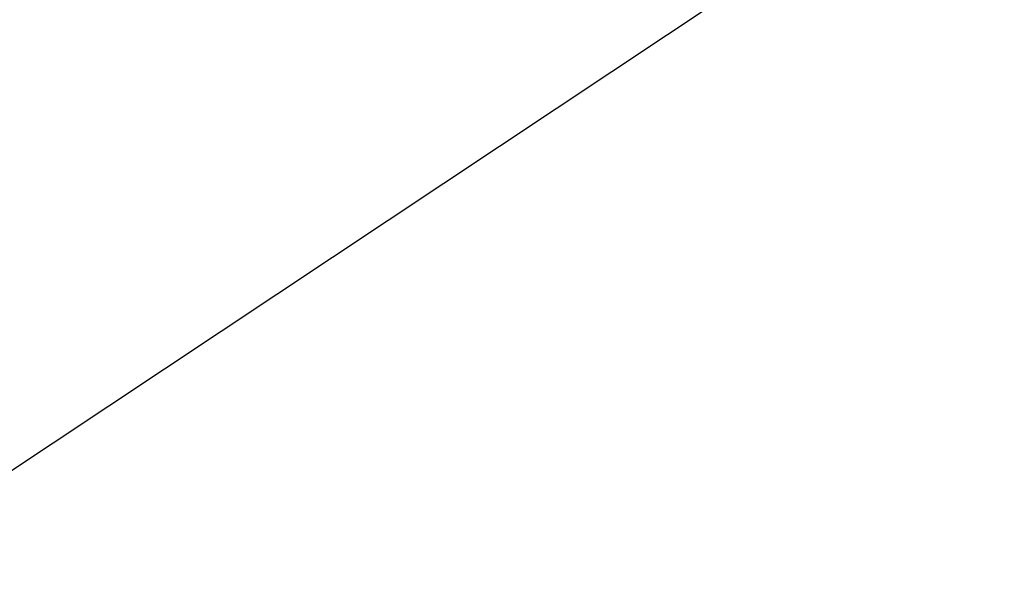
# Model space of a CAD drawing. Extents: x 0 to 363660, y 0 to 4201329.
# Tile 203 of 256: x 360284.2145 to 360284.2712, y 4200428.9079 to 4200428.9403. Entities that reach past the tile are written whole.
import ezdxf

# ---------------------------------------------------------------- set-up
doc = ezdxf.new("R2010")
doc.units = 0
doc.header["$LTSCALE"] = 0.5
doc.header["$MEASUREMENT"] = 0
doc.linetypes.add('CONTI', pattern=[0])
doc.layers.add('GORIZDEFAULT', color=32, linetype='CONTI')

# ---------------------------------------------------------------- blocks, each defined once
blk = doc.blocks.new('gergrgrre')
at = {"layer": 'GORIZDEFAULT', "color": 32}
blk.add_polyline3d([(360284.109657, 4200428.844973, 539.5), (360284.96, 4200429.410004, 539.5), (360286.53, 4200430.489998, 539.5), (360288.12, 4200431.610001, 539.5), (360289.68, 4200432.75, 539.5), (360291.18, 4200433.910004, 539.5), (360292.62, 4200435.07, 539.5), (360293.99, 4200436.220001, 539.5), (360295.26, 4200437.349998, 539.5), (360296.45, 4200438.449997, 539.5), (360297.53, 4200439.5, 539.5), (360298.5, 4200440.5, 539.5), (360299.35, 4200441.43, 539.5), (360300.12, 4200442.330002, 539.5), (360300.83, 4200443.220001, 539.5), (360301.51, 4200444.139999, 539.5), (360302.2, 4200445.099998, 539.5), (360302.94, 4200446.160004, 539.5), (360303.74, 4200447.32, 539.5), (360304.64, 4200448.610001, 539.5), (360305.61, 4200450, 539.5), (360306.63, 4200451.440002, 539.5), (360307.67, 4200452.879997, 539.5)], dxfattribs=at)
blk.add_polyline3d([(360284.109657, 4200428.844973, 539.5), (360284.96, 4200429.410004, 539.5), (360286.53, 4200430.489998, 539.5), (360288.12, 4200431.610001, 539.5), (360289.68, 4200432.75, 539.5), (360291.18, 4200433.910004, 539.5), (360292.62, 4200435.07, 539.5), (360293.99, 4200436.220001, 539.5), (360295.26, 4200437.349998, 539.5), (360296.45, 4200438.449997, 539.5), (360297.53, 4200439.5, 539.5), (360298.5, 4200440.5, 539.5), (360299.35, 4200441.43, 539.5), (360300.12, 4200442.330002, 539.5), (360300.83, 4200443.220001, 539.5), (360301.51, 4200444.139999, 539.5), (360302.2, 4200445.099998, 539.5), (360302.94, 4200446.160004, 539.5), (360303.74, 4200447.32, 539.5), (360304.64, 4200448.610001, 539.5), (360305.61, 4200450, 539.5), (360306.63, 4200451.440002, 539.5), (360307.67, 4200452.879997, 539.5)], dxfattribs=at)
blk.add_polyline3d([(360284.109657, 4200428.844973, 539.5), (360284.96, 4200429.410004, 539.5), (360286.53, 4200430.489998, 539.5), (360288.12, 4200431.610001, 539.5), (360289.68, 4200432.75, 539.5), (360291.18, 4200433.910004, 539.5), (360292.62, 4200435.07, 539.5), (360293.99, 4200436.220001, 539.5), (360295.26, 4200437.349998, 539.5), (360296.45, 4200438.449997, 539.5), (360297.53, 4200439.5, 539.5), (360298.5, 4200440.5, 539.5), (360299.35, 4200441.43, 539.5), (360300.12, 4200442.330002, 539.5), (360300.83, 4200443.220001, 539.5), (360301.51, 4200444.139999, 539.5), (360302.2, 4200445.099998, 539.5), (360302.94, 4200446.160004, 539.5), (360303.74, 4200447.32, 539.5), (360304.64, 4200448.610001, 539.5), (360305.61, 4200450, 539.5), (360306.63, 4200451.440002, 539.5), (360307.67, 4200452.879997, 539.5)], dxfattribs=at)
blk.add_polyline3d([(360284.109657, 4200428.844973, 539.5), (360284.96, 4200429.410004, 539.5), (360286.53, 4200430.489998, 539.5), (360288.12, 4200431.610001, 539.5), (360289.68, 4200432.75, 539.5), (360291.18, 4200433.910004, 539.5), (360292.62, 4200435.07, 539.5), (360293.99, 4200436.220001, 539.5), (360295.26, 4200437.349998, 539.5), (360296.45, 4200438.449997, 539.5), (360297.53, 4200439.5, 539.5), (360298.5, 4200440.5, 539.5), (360299.35, 4200441.43, 539.5), (360300.12, 4200442.330002, 539.5), (360300.83, 4200443.220001, 539.5), (360301.51, 4200444.139999, 539.5), (360302.2, 4200445.099998, 539.5), (360302.94, 4200446.160004, 539.5), (360303.74, 4200447.32, 539.5), (360304.64, 4200448.610001, 539.5), (360305.61, 4200450, 539.5), (360306.63, 4200451.440002, 539.5), (360307.67, 4200452.879997, 539.5)], dxfattribs=at)
blk.add_polyline3d([(360284.109657, 4200428.844973, 539.5), (360284.96, 4200429.410004, 539.5), (360286.53, 4200430.489998, 539.5), (360288.12, 4200431.610001, 539.5), (360289.68, 4200432.75, 539.5), (360291.18, 4200433.910004, 539.5), (360292.62, 4200435.07, 539.5), (360293.99, 4200436.220001, 539.5), (360295.26, 4200437.349998, 539.5), (360296.45, 4200438.449997, 539.5), (360297.53, 4200439.5, 539.5), (360298.5, 4200440.5, 539.5), (360299.35, 4200441.43, 539.5), (360300.12, 4200442.330002, 539.5), (360300.83, 4200443.220001, 539.5), (360301.51, 4200444.139999, 539.5), (360302.2, 4200445.099998, 539.5), (360302.94, 4200446.160004, 539.5), (360303.74, 4200447.32, 539.5), (360304.64, 4200448.610001, 539.5), (360305.61, 4200450, 539.5), (360306.63, 4200451.440002, 539.5), (360307.67, 4200452.879997, 539.5)], dxfattribs=at)
blk.add_polyline3d([(360284.109657, 4200428.844973, 539.5), (360284.96, 4200429.410004, 539.5), (360286.53, 4200430.489998, 539.5), (360288.12, 4200431.610001, 539.5), (360289.68, 4200432.75, 539.5), (360291.18, 4200433.910004, 539.5), (360292.62, 4200435.07, 539.5), (360293.99, 4200436.220001, 539.5), (360295.26, 4200437.349998, 539.5), (360296.45, 4200438.449997, 539.5), (360297.53, 4200439.5, 539.5), (360298.5, 4200440.5, 539.5), (360299.35, 4200441.43, 539.5), (360300.12, 4200442.330002, 539.5), (360300.83, 4200443.220001, 539.5), (360301.51, 4200444.139999, 539.5), (360302.2, 4200445.099998, 539.5), (360302.94, 4200446.160004, 539.5), (360303.74, 4200447.32, 539.5), (360304.64, 4200448.610001, 539.5), (360305.61, 4200450, 539.5), (360306.63, 4200451.440002, 539.5), (360307.67, 4200452.879997, 539.5)], dxfattribs=at)
blk.add_polyline3d([(360284.109657, 4200428.844973, 539.5), (360284.96, 4200429.410004, 539.5), (360286.53, 4200430.489998, 539.5), (360288.12, 4200431.610001, 539.5), (360289.68, 4200432.75, 539.5), (360291.18, 4200433.910004, 539.5), (360292.62, 4200435.07, 539.5), (360293.99, 4200436.220001, 539.5), (360295.26, 4200437.349998, 539.5), (360296.45, 4200438.449997, 539.5), (360297.53, 4200439.5, 539.5), (360298.5, 4200440.5, 539.5), (360299.35, 4200441.43, 539.5), (360300.12, 4200442.330002, 539.5), (360300.83, 4200443.220001, 539.5), (360301.51, 4200444.139999, 539.5), (360302.2, 4200445.099998, 539.5), (360302.94, 4200446.160004, 539.5), (360303.74, 4200447.32, 539.5), (360304.64, 4200448.610001, 539.5), (360305.61, 4200450, 539.5), (360306.63, 4200451.440002, 539.5), (360307.67, 4200452.879997, 539.5)], dxfattribs=at)
blk.add_polyline3d([(360284.109657, 4200428.844973, 539.5), (360284.96, 4200429.410004, 539.5), (360286.53, 4200430.489998, 539.5), (360288.12, 4200431.610001, 539.5), (360289.68, 4200432.75, 539.5), (360291.18, 4200433.910004, 539.5), (360292.62, 4200435.07, 539.5), (360293.99, 4200436.220001, 539.5), (360295.26, 4200437.349998, 539.5), (360296.45, 4200438.449997, 539.5), (360297.53, 4200439.5, 539.5), (360298.5, 4200440.5, 539.5), (360299.35, 4200441.43, 539.5), (360300.12, 4200442.330002, 539.5), (360300.83, 4200443.220001, 539.5), (360301.51, 4200444.139999, 539.5), (360302.2, 4200445.099998, 539.5), (360302.94, 4200446.160004, 539.5), (360303.74, 4200447.32, 539.5), (360304.64, 4200448.610001, 539.5), (360305.61, 4200450, 539.5), (360306.63, 4200451.440002, 539.5), (360307.67, 4200452.879997, 539.5)], dxfattribs=at)
blk.add_polyline3d([(360284.109657, 4200428.844973, 539.5), (360284.96, 4200429.410004, 539.5), (360286.53, 4200430.489998, 539.5), (360288.12, 4200431.610001, 539.5), (360289.68, 4200432.75, 539.5), (360291.18, 4200433.910004, 539.5), (360292.62, 4200435.07, 539.5), (360293.99, 4200436.220001, 539.5), (360295.26, 4200437.349998, 539.5), (360296.45, 4200438.449997, 539.5), (360297.53, 4200439.5, 539.5), (360298.5, 4200440.5, 539.5), (360299.35, 4200441.43, 539.5), (360300.12, 4200442.330002, 539.5), (360300.83, 4200443.220001, 539.5), (360301.51, 4200444.139999, 539.5), (360302.2, 4200445.099998, 539.5), (360302.94, 4200446.160004, 539.5), (360303.74, 4200447.32, 539.5), (360304.64, 4200448.610001, 539.5), (360305.61, 4200450, 539.5), (360306.63, 4200451.440002, 539.5), (360307.67, 4200452.879997, 539.5)], dxfattribs=at)
blk.add_polyline3d([(360284.109657, 4200428.844973, 539.5), (360284.96, 4200429.410004, 539.5), (360286.53, 4200430.489998, 539.5), (360288.12, 4200431.610001, 539.5), (360289.68, 4200432.75, 539.5), (360291.18, 4200433.910004, 539.5), (360292.62, 4200435.07, 539.5), (360293.99, 4200436.220001, 539.5), (360295.26, 4200437.349998, 539.5), (360296.45, 4200438.449997, 539.5), (360297.53, 4200439.5, 539.5), (360298.5, 4200440.5, 539.5), (360299.35, 4200441.43, 539.5), (360300.12, 4200442.330002, 539.5), (360300.83, 4200443.220001, 539.5), (360301.51, 4200444.139999, 539.5), (360302.2, 4200445.099998, 539.5), (360302.94, 4200446.160004, 539.5), (360303.74, 4200447.32, 539.5), (360304.64, 4200448.610001, 539.5), (360305.61, 4200450, 539.5), (360306.63, 4200451.440002, 539.5), (360307.67, 4200452.879997, 539.5)], dxfattribs=at)
blk.add_polyline3d([(360284.109657, 4200428.844973, 539.5), (360284.96, 4200429.410004, 539.5), (360286.53, 4200430.489998, 539.5), (360288.12, 4200431.610001, 539.5), (360289.68, 4200432.75, 539.5), (360291.18, 4200433.910004, 539.5), (360292.62, 4200435.07, 539.5), (360293.99, 4200436.220001, 539.5), (360295.26, 4200437.349998, 539.5), (360296.45, 4200438.449997, 539.5), (360297.53, 4200439.5, 539.5), (360298.5, 4200440.5, 539.5), (360299.35, 4200441.43, 539.5), (360300.12, 4200442.330002, 539.5), (360300.83, 4200443.220001, 539.5), (360301.51, 4200444.139999, 539.5), (360302.2, 4200445.099998, 539.5), (360302.94, 4200446.160004, 539.5), (360303.74, 4200447.32, 539.5), (360304.64, 4200448.610001, 539.5), (360305.61, 4200450, 539.5), (360306.63, 4200451.440002, 539.5), (360307.67, 4200452.879997, 539.5)], dxfattribs=at)
blk.add_polyline3d([(360284.109657, 4200428.844973, 539.5), (360284.96, 4200429.410004, 539.5), (360286.53, 4200430.489998, 539.5), (360288.12, 4200431.610001, 539.5), (360289.68, 4200432.75, 539.5), (360291.18, 4200433.910004, 539.5), (360292.62, 4200435.07, 539.5), (360293.99, 4200436.220001, 539.5), (360295.26, 4200437.349998, 539.5), (360296.45, 4200438.449997, 539.5), (360297.53, 4200439.5, 539.5), (360298.5, 4200440.5, 539.5), (360299.35, 4200441.43, 539.5), (360300.12, 4200442.330002, 539.5), (360300.83, 4200443.220001, 539.5), (360301.51, 4200444.139999, 539.5), (360302.2, 4200445.099998, 539.5), (360302.94, 4200446.160004, 539.5), (360303.74, 4200447.32, 539.5), (360304.64, 4200448.610001, 539.5), (360305.61, 4200450, 539.5), (360306.63, 4200451.440002, 539.5), (360307.67, 4200452.879997, 539.5)], dxfattribs=at)
blk.add_polyline3d([(360284.109657, 4200428.844973, 539.5), (360284.96, 4200429.410004, 539.5), (360286.53, 4200430.489998, 539.5), (360288.12, 4200431.610001, 539.5), (360289.68, 4200432.75, 539.5), (360291.18, 4200433.910004, 539.5), (360292.62, 4200435.07, 539.5), (360293.99, 4200436.220001, 539.5), (360295.26, 4200437.349998, 539.5), (360296.45, 4200438.449997, 539.5), (360297.53, 4200439.5, 539.5), (360298.5, 4200440.5, 539.5), (360299.35, 4200441.43, 539.5), (360300.12, 4200442.330002, 539.5), (360300.83, 4200443.220001, 539.5), (360301.51, 4200444.139999, 539.5), (360302.2, 4200445.099998, 539.5), (360302.94, 4200446.160004, 539.5), (360303.74, 4200447.32, 539.5), (360304.64, 4200448.610001, 539.5), (360305.61, 4200450, 539.5), (360306.63, 4200451.440002, 539.5), (360307.67, 4200452.879997, 539.5)], dxfattribs=at)
blk.add_polyline3d([(360284.109657, 4200428.844973, 539.5), (360284.96, 4200429.410004, 539.5), (360286.53, 4200430.489998, 539.5), (360288.12, 4200431.610001, 539.5), (360289.68, 4200432.75, 539.5), (360291.18, 4200433.910004, 539.5), (360292.62, 4200435.07, 539.5), (360293.99, 4200436.220001, 539.5), (360295.26, 4200437.349998, 539.5), (360296.45, 4200438.449997, 539.5), (360297.53, 4200439.5, 539.5), (360298.5, 4200440.5, 539.5), (360299.35, 4200441.43, 539.5), (360300.12, 4200442.330002, 539.5), (360300.83, 4200443.220001, 539.5), (360301.51, 4200444.139999, 539.5), (360302.2, 4200445.099998, 539.5), (360302.94, 4200446.160004, 539.5), (360303.74, 4200447.32, 539.5), (360304.64, 4200448.610001, 539.5), (360305.61, 4200450, 539.5), (360306.63, 4200451.440002, 539.5), (360307.67, 4200452.879997, 539.5)], dxfattribs=at)
blk.add_polyline3d([(360284.109657, 4200428.844973, 539.5), (360284.96, 4200429.410004, 539.5), (360286.53, 4200430.489998, 539.5), (360288.12, 4200431.610001, 539.5), (360289.68, 4200432.75, 539.5), (360291.18, 4200433.910004, 539.5), (360292.62, 4200435.07, 539.5), (360293.99, 4200436.220001, 539.5), (360295.26, 4200437.349998, 539.5), (360296.45, 4200438.449997, 539.5), (360297.53, 4200439.5, 539.5), (360298.5, 4200440.5, 539.5), (360299.35, 4200441.43, 539.5), (360300.12, 4200442.330002, 539.5), (360300.83, 4200443.220001, 539.5), (360301.51, 4200444.139999, 539.5), (360302.2, 4200445.099998, 539.5), (360302.94, 4200446.160004, 539.5), (360303.74, 4200447.32, 539.5), (360304.64, 4200448.610001, 539.5), (360305.61, 4200450, 539.5), (360306.63, 4200451.440002, 539.5), (360307.67, 4200452.879997, 539.5)], dxfattribs=at)
blk.add_polyline3d([(360284.109657, 4200428.844973, 539.5), (360284.96, 4200429.410004, 539.5), (360286.53, 4200430.489998, 539.5), (360288.12, 4200431.610001, 539.5), (360289.68, 4200432.75, 539.5), (360291.18, 4200433.910004, 539.5), (360292.62, 4200435.07, 539.5), (360293.99, 4200436.220001, 539.5), (360295.26, 4200437.349998, 539.5), (360296.45, 4200438.449997, 539.5), (360297.53, 4200439.5, 539.5), (360298.5, 4200440.5, 539.5), (360299.35, 4200441.43, 539.5), (360300.12, 4200442.330002, 539.5), (360300.83, 4200443.220001, 539.5), (360301.51, 4200444.139999, 539.5), (360302.2, 4200445.099998, 539.5), (360302.94, 4200446.160004, 539.5), (360303.74, 4200447.32, 539.5), (360304.64, 4200448.610001, 539.5), (360305.61, 4200450, 539.5), (360306.63, 4200451.440002, 539.5), (360307.67, 4200452.879997, 539.5)], dxfattribs=at)
blk.add_polyline3d([(360284.109657, 4200428.844973, 539.5), (360284.96, 4200429.410004, 539.5), (360286.53, 4200430.489998, 539.5), (360288.12, 4200431.610001, 539.5), (360289.68, 4200432.75, 539.5), (360291.18, 4200433.910004, 539.5), (360292.62, 4200435.07, 539.5), (360293.99, 4200436.220001, 539.5), (360295.26, 4200437.349998, 539.5), (360296.45, 4200438.449997, 539.5), (360297.53, 4200439.5, 539.5), (360298.5, 4200440.5, 539.5), (360299.35, 4200441.43, 539.5), (360300.12, 4200442.330002, 539.5), (360300.83, 4200443.220001, 539.5), (360301.51, 4200444.139999, 539.5), (360302.2, 4200445.099998, 539.5), (360302.94, 4200446.160004, 539.5), (360303.74, 4200447.32, 539.5), (360304.64, 4200448.610001, 539.5), (360305.61, 4200450, 539.5), (360306.63, 4200451.440002, 539.5), (360307.67, 4200452.879997, 539.5)], dxfattribs=at)
blk.add_polyline3d([(360284.109657, 4200428.844973, 539.5), (360284.96, 4200429.410004, 539.5), (360286.53, 4200430.489998, 539.5), (360288.12, 4200431.610001, 539.5), (360289.68, 4200432.75, 539.5), (360291.18, 4200433.910004, 539.5), (360292.62, 4200435.07, 539.5), (360293.99, 4200436.220001, 539.5), (360295.26, 4200437.349998, 539.5), (360296.45, 4200438.449997, 539.5), (360297.53, 4200439.5, 539.5), (360298.5, 4200440.5, 539.5), (360299.35, 4200441.43, 539.5), (360300.12, 4200442.330002, 539.5), (360300.83, 4200443.220001, 539.5), (360301.51, 4200444.139999, 539.5), (360302.2, 4200445.099998, 539.5), (360302.94, 4200446.160004, 539.5), (360303.74, 4200447.32, 539.5), (360304.64, 4200448.610001, 539.5), (360305.61, 4200450, 539.5), (360306.63, 4200451.440002, 539.5), (360307.67, 4200452.879997, 539.5)], dxfattribs=at)
blk.add_polyline3d([(360284.109657, 4200428.844973, 539.5), (360284.96, 4200429.410004, 539.5), (360286.53, 4200430.489998, 539.5), (360288.12, 4200431.610001, 539.5), (360289.68, 4200432.75, 539.5), (360291.18, 4200433.910004, 539.5), (360292.62, 4200435.07, 539.5), (360293.99, 4200436.220001, 539.5), (360295.26, 4200437.349998, 539.5), (360296.45, 4200438.449997, 539.5), (360297.53, 4200439.5, 539.5), (360298.5, 4200440.5, 539.5), (360299.35, 4200441.43, 539.5), (360300.12, 4200442.330002, 539.5), (360300.83, 4200443.220001, 539.5), (360301.51, 4200444.139999, 539.5), (360302.2, 4200445.099998, 539.5), (360302.94, 4200446.160004, 539.5), (360303.74, 4200447.32, 539.5), (360304.64, 4200448.610001, 539.5), (360305.61, 4200450, 539.5), (360306.63, 4200451.440002, 539.5), (360307.67, 4200452.879997, 539.5)], dxfattribs=at)
blk.add_polyline3d([(360284.109657, 4200428.844973, 539.5), (360284.96, 4200429.410004, 539.5), (360286.53, 4200430.489998, 539.5), (360288.12, 4200431.610001, 539.5), (360289.68, 4200432.75, 539.5), (360291.18, 4200433.910004, 539.5), (360292.62, 4200435.07, 539.5), (360293.99, 4200436.220001, 539.5), (360295.26, 4200437.349998, 539.5), (360296.45, 4200438.449997, 539.5), (360297.53, 4200439.5, 539.5), (360298.5, 4200440.5, 539.5), (360299.35, 4200441.43, 539.5), (360300.12, 4200442.330002, 539.5), (360300.83, 4200443.220001, 539.5), (360301.51, 4200444.139999, 539.5), (360302.2, 4200445.099998, 539.5), (360302.94, 4200446.160004, 539.5), (360303.74, 4200447.32, 539.5), (360304.64, 4200448.610001, 539.5), (360305.61, 4200450, 539.5), (360306.63, 4200451.440002, 539.5), (360307.67, 4200452.879997, 539.5)], dxfattribs=at)
blk.add_polyline3d([(360284.109657, 4200428.844973, 539.5), (360284.96, 4200429.410004, 539.5), (360286.53, 4200430.489998, 539.5), (360288.12, 4200431.610001, 539.5), (360289.68, 4200432.75, 539.5), (360291.18, 4200433.910004, 539.5), (360292.62, 4200435.07, 539.5), (360293.99, 4200436.220001, 539.5), (360295.26, 4200437.349998, 539.5), (360296.45, 4200438.449997, 539.5), (360297.53, 4200439.5, 539.5), (360298.5, 4200440.5, 539.5), (360299.35, 4200441.43, 539.5), (360300.12, 4200442.330002, 539.5), (360300.83, 4200443.220001, 539.5), (360301.51, 4200444.139999, 539.5), (360302.2, 4200445.099998, 539.5), (360302.94, 4200446.160004, 539.5), (360303.74, 4200447.32, 539.5), (360304.64, 4200448.610001, 539.5), (360305.61, 4200450, 539.5), (360306.63, 4200451.440002, 539.5), (360307.67, 4200452.879997, 539.5)], dxfattribs=at)
blk.add_polyline3d([(360284.109657, 4200428.844973, 539.5), (360284.96, 4200429.410004, 539.5), (360286.53, 4200430.489998, 539.5), (360288.12, 4200431.610001, 539.5), (360289.68, 4200432.75, 539.5), (360291.18, 4200433.910004, 539.5), (360292.62, 4200435.07, 539.5), (360293.99, 4200436.220001, 539.5), (360295.26, 4200437.349998, 539.5), (360296.45, 4200438.449997, 539.5), (360297.53, 4200439.5, 539.5), (360298.5, 4200440.5, 539.5), (360299.35, 4200441.43, 539.5), (360300.12, 4200442.330002, 539.5), (360300.83, 4200443.220001, 539.5), (360301.51, 4200444.139999, 539.5), (360302.2, 4200445.099998, 539.5), (360302.94, 4200446.160004, 539.5), (360303.74, 4200447.32, 539.5), (360304.64, 4200448.610001, 539.5), (360305.61, 4200450, 539.5), (360306.63, 4200451.440002, 539.5), (360307.67, 4200452.879997, 539.5)], dxfattribs=at)
blk.add_polyline3d([(360284.109657, 4200428.844973, 539.5), (360284.96, 4200429.410004, 539.5), (360286.53, 4200430.489998, 539.5), (360288.12, 4200431.610001, 539.5), (360289.68, 4200432.75, 539.5), (360291.18, 4200433.910004, 539.5), (360292.62, 4200435.07, 539.5), (360293.99, 4200436.220001, 539.5), (360295.26, 4200437.349998, 539.5), (360296.45, 4200438.449997, 539.5), (360297.53, 4200439.5, 539.5), (360298.5, 4200440.5, 539.5), (360299.35, 4200441.43, 539.5), (360300.12, 4200442.330002, 539.5), (360300.83, 4200443.220001, 539.5), (360301.51, 4200444.139999, 539.5), (360302.2, 4200445.099998, 539.5), (360302.94, 4200446.160004, 539.5), (360303.74, 4200447.32, 539.5), (360304.64, 4200448.610001, 539.5), (360305.61, 4200450, 539.5), (360306.63, 4200451.440002, 539.5), (360307.67, 4200452.879997, 539.5)], dxfattribs=at)
blk.add_polyline3d([(360284.109657, 4200428.844973, 539.5), (360284.96, 4200429.410004, 539.5), (360286.53, 4200430.489998, 539.5), (360288.12, 4200431.610001, 539.5), (360289.68, 4200432.75, 539.5), (360291.18, 4200433.910004, 539.5), (360292.62, 4200435.07, 539.5), (360293.99, 4200436.220001, 539.5), (360295.26, 4200437.349998, 539.5), (360296.45, 4200438.449997, 539.5), (360297.53, 4200439.5, 539.5), (360298.5, 4200440.5, 539.5), (360299.35, 4200441.43, 539.5), (360300.12, 4200442.330002, 539.5), (360300.83, 4200443.220001, 539.5), (360301.51, 4200444.139999, 539.5), (360302.2, 4200445.099998, 539.5), (360302.94, 4200446.160004, 539.5), (360303.74, 4200447.32, 539.5), (360304.64, 4200448.610001, 539.5), (360305.61, 4200450, 539.5), (360306.63, 4200451.440002, 539.5), (360307.67, 4200452.879997, 539.5)], dxfattribs=at)
blk.add_polyline3d([(360284.109657, 4200428.844973, 539.5), (360284.96, 4200429.410004, 539.5), (360286.53, 4200430.489998, 539.5), (360288.12, 4200431.610001, 539.5), (360289.68, 4200432.75, 539.5), (360291.18, 4200433.910004, 539.5), (360292.62, 4200435.07, 539.5), (360293.99, 4200436.220001, 539.5), (360295.26, 4200437.349998, 539.5), (360296.45, 4200438.449997, 539.5), (360297.53, 4200439.5, 539.5), (360298.5, 4200440.5, 539.5), (360299.35, 4200441.43, 539.5), (360300.12, 4200442.330002, 539.5), (360300.83, 4200443.220001, 539.5), (360301.51, 4200444.139999, 539.5), (360302.2, 4200445.099998, 539.5), (360302.94, 4200446.160004, 539.5), (360303.74, 4200447.32, 539.5), (360304.64, 4200448.610001, 539.5), (360305.61, 4200450, 539.5), (360306.63, 4200451.440002, 539.5), (360307.67, 4200452.879997, 539.5)], dxfattribs=at)
blk.add_polyline3d([(360284.109657, 4200428.844973, 539.5), (360284.96, 4200429.410004, 539.5), (360286.53, 4200430.489998, 539.5), (360288.12, 4200431.610001, 539.5), (360289.68, 4200432.75, 539.5), (360291.18, 4200433.910004, 539.5), (360292.62, 4200435.07, 539.5), (360293.99, 4200436.220001, 539.5), (360295.26, 4200437.349998, 539.5), (360296.45, 4200438.449997, 539.5), (360297.53, 4200439.5, 539.5), (360298.5, 4200440.5, 539.5), (360299.35, 4200441.43, 539.5), (360300.12, 4200442.330002, 539.5), (360300.83, 4200443.220001, 539.5), (360301.51, 4200444.139999, 539.5), (360302.2, 4200445.099998, 539.5), (360302.94, 4200446.160004, 539.5), (360303.74, 4200447.32, 539.5), (360304.64, 4200448.610001, 539.5), (360305.61, 4200450, 539.5), (360306.63, 4200451.440002, 539.5), (360307.67, 4200452.879997, 539.5)], dxfattribs=at)
blk.add_polyline3d([(360284.109657, 4200428.844973, 539.5), (360284.96, 4200429.410004, 539.5), (360286.53, 4200430.489998, 539.5), (360288.12, 4200431.610001, 539.5), (360289.68, 4200432.75, 539.5), (360291.18, 4200433.910004, 539.5), (360292.62, 4200435.07, 539.5), (360293.99, 4200436.220001, 539.5), (360295.26, 4200437.349998, 539.5), (360296.45, 4200438.449997, 539.5), (360297.53, 4200439.5, 539.5), (360298.5, 4200440.5, 539.5), (360299.35, 4200441.43, 539.5), (360300.12, 4200442.330002, 539.5), (360300.83, 4200443.220001, 539.5), (360301.51, 4200444.139999, 539.5), (360302.2, 4200445.099998, 539.5), (360302.94, 4200446.160004, 539.5), (360303.74, 4200447.32, 539.5), (360304.64, 4200448.610001, 539.5), (360305.61, 4200450, 539.5), (360306.63, 4200451.440002, 539.5), (360307.67, 4200452.879997, 539.5)], dxfattribs=at)
blk.add_polyline3d([(360284.109657, 4200428.844973, 539.5), (360284.96, 4200429.410004, 539.5), (360286.53, 4200430.489998, 539.5), (360288.12, 4200431.610001, 539.5), (360289.68, 4200432.75, 539.5), (360291.18, 4200433.910004, 539.5), (360292.62, 4200435.07, 539.5), (360293.99, 4200436.220001, 539.5), (360295.26, 4200437.349998, 539.5), (360296.45, 4200438.449997, 539.5), (360297.53, 4200439.5, 539.5), (360298.5, 4200440.5, 539.5), (360299.35, 4200441.43, 539.5), (360300.12, 4200442.330002, 539.5), (360300.83, 4200443.220001, 539.5), (360301.51, 4200444.139999, 539.5), (360302.2, 4200445.099998, 539.5), (360302.94, 4200446.160004, 539.5), (360303.74, 4200447.32, 539.5), (360304.64, 4200448.610001, 539.5), (360305.61, 4200450, 539.5), (360306.63, 4200451.440002, 539.5), (360307.67, 4200452.879997, 539.5)], dxfattribs=at)
blk.add_polyline3d([(360284.109657, 4200428.844973, 539.5), (360284.96, 4200429.410004, 539.5), (360286.53, 4200430.489998, 539.5), (360288.12, 4200431.610001, 539.5), (360289.68, 4200432.75, 539.5), (360291.18, 4200433.910004, 539.5), (360292.62, 4200435.07, 539.5), (360293.99, 4200436.220001, 539.5), (360295.26, 4200437.349998, 539.5), (360296.45, 4200438.449997, 539.5), (360297.53, 4200439.5, 539.5), (360298.5, 4200440.5, 539.5), (360299.35, 4200441.43, 539.5), (360300.12, 4200442.330002, 539.5), (360300.83, 4200443.220001, 539.5), (360301.51, 4200444.139999, 539.5), (360302.2, 4200445.099998, 539.5), (360302.94, 4200446.160004, 539.5), (360303.74, 4200447.32, 539.5), (360304.64, 4200448.610001, 539.5), (360305.61, 4200450, 539.5), (360306.63, 4200451.440002, 539.5), (360307.67, 4200452.879997, 539.5)], dxfattribs=at)
blk.add_polyline3d([(360284.109657, 4200428.844973, 539.5), (360284.96, 4200429.410004, 539.5), (360286.53, 4200430.489998, 539.5), (360288.12, 4200431.610001, 539.5), (360289.68, 4200432.75, 539.5), (360291.18, 4200433.910004, 539.5), (360292.62, 4200435.07, 539.5), (360293.99, 4200436.220001, 539.5), (360295.26, 4200437.349998, 539.5), (360296.45, 4200438.449997, 539.5), (360297.53, 4200439.5, 539.5), (360298.5, 4200440.5, 539.5), (360299.35, 4200441.43, 539.5), (360300.12, 4200442.330002, 539.5), (360300.83, 4200443.220001, 539.5), (360301.51, 4200444.139999, 539.5), (360302.2, 4200445.099998, 539.5), (360302.94, 4200446.160004, 539.5), (360303.74, 4200447.32, 539.5), (360304.64, 4200448.610001, 539.5), (360305.61, 4200450, 539.5), (360306.63, 4200451.440002, 539.5), (360307.67, 4200452.879997, 539.5)], dxfattribs=at)
blk.add_polyline3d([(360284.109657, 4200428.844973, 539.5), (360284.96, 4200429.410004, 539.5), (360286.53, 4200430.489998, 539.5), (360288.12, 4200431.610001, 539.5), (360289.68, 4200432.75, 539.5), (360291.18, 4200433.910004, 539.5), (360292.62, 4200435.07, 539.5), (360293.99, 4200436.220001, 539.5), (360295.26, 4200437.349998, 539.5), (360296.45, 4200438.449997, 539.5), (360297.53, 4200439.5, 539.5), (360298.5, 4200440.5, 539.5), (360299.35, 4200441.43, 539.5), (360300.12, 4200442.330002, 539.5), (360300.83, 4200443.220001, 539.5), (360301.51, 4200444.139999, 539.5), (360302.2, 4200445.099998, 539.5), (360302.94, 4200446.160004, 539.5), (360303.74, 4200447.32, 539.5), (360304.64, 4200448.610001, 539.5), (360305.61, 4200450, 539.5), (360306.63, 4200451.440002, 539.5), (360307.67, 4200452.879997, 539.5)], dxfattribs=at)
blk.add_polyline3d([(360284.109657, 4200428.844973, 539.5), (360284.96, 4200429.410004, 539.5), (360286.53, 4200430.489998, 539.5), (360288.12, 4200431.610001, 539.5), (360289.68, 4200432.75, 539.5), (360291.18, 4200433.910004, 539.5), (360292.62, 4200435.07, 539.5), (360293.99, 4200436.220001, 539.5), (360295.26, 4200437.349998, 539.5), (360296.45, 4200438.449997, 539.5), (360297.53, 4200439.5, 539.5), (360298.5, 4200440.5, 539.5), (360299.35, 4200441.43, 539.5), (360300.12, 4200442.330002, 539.5), (360300.83, 4200443.220001, 539.5), (360301.51, 4200444.139999, 539.5), (360302.2, 4200445.099998, 539.5), (360302.94, 4200446.160004, 539.5), (360303.74, 4200447.32, 539.5), (360304.64, 4200448.610001, 539.5), (360305.61, 4200450, 539.5), (360306.63, 4200451.440002, 539.5), (360307.67, 4200452.879997, 539.5)], dxfattribs=at)
blk.add_polyline3d([(360284.109657, 4200428.844973, 539.5), (360284.96, 4200429.410004, 539.5), (360286.53, 4200430.489998, 539.5), (360288.12, 4200431.610001, 539.5), (360289.68, 4200432.75, 539.5), (360291.18, 4200433.910004, 539.5), (360292.62, 4200435.07, 539.5), (360293.99, 4200436.220001, 539.5), (360295.26, 4200437.349998, 539.5), (360296.45, 4200438.449997, 539.5), (360297.53, 4200439.5, 539.5), (360298.5, 4200440.5, 539.5), (360299.35, 4200441.43, 539.5), (360300.12, 4200442.330002, 539.5), (360300.83, 4200443.220001, 539.5), (360301.51, 4200444.139999, 539.5), (360302.2, 4200445.099998, 539.5), (360302.94, 4200446.160004, 539.5), (360303.74, 4200447.32, 539.5), (360304.64, 4200448.610001, 539.5), (360305.61, 4200450, 539.5), (360306.63, 4200451.440002, 539.5), (360307.67, 4200452.879997, 539.5)], dxfattribs=at)
blk.add_polyline3d([(360284.109657, 4200428.844973, 539.5), (360284.96, 4200429.410004, 539.5), (360286.53, 4200430.489998, 539.5), (360288.12, 4200431.610001, 539.5), (360289.68, 4200432.75, 539.5), (360291.18, 4200433.910004, 539.5), (360292.62, 4200435.07, 539.5), (360293.99, 4200436.220001, 539.5), (360295.26, 4200437.349998, 539.5), (360296.45, 4200438.449997, 539.5), (360297.53, 4200439.5, 539.5), (360298.5, 4200440.5, 539.5), (360299.35, 4200441.43, 539.5), (360300.12, 4200442.330002, 539.5), (360300.83, 4200443.220001, 539.5), (360301.51, 4200444.139999, 539.5), (360302.2, 4200445.099998, 539.5), (360302.94, 4200446.160004, 539.5), (360303.74, 4200447.32, 539.5), (360304.64, 4200448.610001, 539.5), (360305.61, 4200450, 539.5), (360306.63, 4200451.440002, 539.5), (360307.67, 4200452.879997, 539.5)], dxfattribs=at)
blk.add_polyline3d([(360284.109657, 4200428.844973, 539.5), (360284.96, 4200429.410004, 539.5), (360286.53, 4200430.489998, 539.5), (360288.12, 4200431.610001, 539.5), (360289.68, 4200432.75, 539.5), (360291.18, 4200433.910004, 539.5), (360292.62, 4200435.07, 539.5), (360293.99, 4200436.220001, 539.5), (360295.26, 4200437.349998, 539.5), (360296.45, 4200438.449997, 539.5), (360297.53, 4200439.5, 539.5), (360298.5, 4200440.5, 539.5), (360299.35, 4200441.43, 539.5), (360300.12, 4200442.330002, 539.5), (360300.83, 4200443.220001, 539.5), (360301.51, 4200444.139999, 539.5), (360302.2, 4200445.099998, 539.5), (360302.94, 4200446.160004, 539.5), (360303.74, 4200447.32, 539.5), (360304.64, 4200448.610001, 539.5), (360305.61, 4200450, 539.5), (360306.63, 4200451.440002, 539.5), (360307.67, 4200452.879997, 539.5)], dxfattribs=at)
blk.add_polyline3d([(360284.109657, 4200428.844973, 539.5), (360284.96, 4200429.410004, 539.5), (360286.53, 4200430.489998, 539.5), (360288.12, 4200431.610001, 539.5), (360289.68, 4200432.75, 539.5), (360291.18, 4200433.910004, 539.5), (360292.62, 4200435.07, 539.5), (360293.99, 4200436.220001, 539.5), (360295.26, 4200437.349998, 539.5), (360296.45, 4200438.449997, 539.5), (360297.53, 4200439.5, 539.5), (360298.5, 4200440.5, 539.5), (360299.35, 4200441.43, 539.5), (360300.12, 4200442.330002, 539.5), (360300.83, 4200443.220001, 539.5), (360301.51, 4200444.139999, 539.5), (360302.2, 4200445.099998, 539.5), (360302.94, 4200446.160004, 539.5), (360303.74, 4200447.32, 539.5), (360304.64, 4200448.610001, 539.5), (360305.61, 4200450, 539.5), (360306.63, 4200451.440002, 539.5), (360307.67, 4200452.879997, 539.5)], dxfattribs=at)
blk.add_polyline3d([(360284.109657, 4200428.844973, 539.5), (360284.96, 4200429.410004, 539.5), (360286.53, 4200430.489998, 539.5), (360288.12, 4200431.610001, 539.5), (360289.68, 4200432.75, 539.5), (360291.18, 4200433.910004, 539.5), (360292.62, 4200435.07, 539.5), (360293.99, 4200436.220001, 539.5), (360295.26, 4200437.349998, 539.5), (360296.45, 4200438.449997, 539.5), (360297.53, 4200439.5, 539.5), (360298.5, 4200440.5, 539.5), (360299.35, 4200441.43, 539.5), (360300.12, 4200442.330002, 539.5), (360300.83, 4200443.220001, 539.5), (360301.51, 4200444.139999, 539.5), (360302.2, 4200445.099998, 539.5), (360302.94, 4200446.160004, 539.5), (360303.74, 4200447.32, 539.5), (360304.64, 4200448.610001, 539.5), (360305.61, 4200450, 539.5), (360306.63, 4200451.440002, 539.5), (360307.67, 4200452.879997, 539.5)], dxfattribs=at)
blk.add_polyline3d([(360284.109657, 4200428.844973, 539.5), (360284.96, 4200429.410004, 539.5), (360286.53, 4200430.489998, 539.5), (360288.12, 4200431.610001, 539.5), (360289.68, 4200432.75, 539.5), (360291.18, 4200433.910004, 539.5), (360292.62, 4200435.07, 539.5), (360293.99, 4200436.220001, 539.5), (360295.26, 4200437.349998, 539.5), (360296.45, 4200438.449997, 539.5), (360297.53, 4200439.5, 539.5), (360298.5, 4200440.5, 539.5), (360299.35, 4200441.43, 539.5), (360300.12, 4200442.330002, 539.5), (360300.83, 4200443.220001, 539.5), (360301.51, 4200444.139999, 539.5), (360302.2, 4200445.099998, 539.5), (360302.94, 4200446.160004, 539.5), (360303.74, 4200447.32, 539.5), (360304.64, 4200448.610001, 539.5), (360305.61, 4200450, 539.5), (360306.63, 4200451.440002, 539.5), (360307.67, 4200452.879997, 539.5)], dxfattribs=at)
blk.add_polyline3d([(360284.109657, 4200428.844973, 539.5), (360284.96, 4200429.410004, 539.5), (360286.53, 4200430.489998, 539.5), (360288.12, 4200431.610001, 539.5), (360289.68, 4200432.75, 539.5), (360291.18, 4200433.910004, 539.5), (360292.62, 4200435.07, 539.5), (360293.99, 4200436.220001, 539.5), (360295.26, 4200437.349998, 539.5), (360296.45, 4200438.449997, 539.5), (360297.53, 4200439.5, 539.5), (360298.5, 4200440.5, 539.5), (360299.35, 4200441.43, 539.5), (360300.12, 4200442.330002, 539.5), (360300.83, 4200443.220001, 539.5), (360301.51, 4200444.139999, 539.5), (360302.2, 4200445.099998, 539.5), (360302.94, 4200446.160004, 539.5), (360303.74, 4200447.32, 539.5), (360304.64, 4200448.610001, 539.5), (360305.61, 4200450, 539.5), (360306.63, 4200451.440002, 539.5), (360307.67, 4200452.879997, 539.5)], dxfattribs=at)
blk.add_polyline3d([(360284.109657, 4200428.844973, 539.5), (360284.96, 4200429.410004, 539.5), (360286.53, 4200430.489998, 539.5), (360288.12, 4200431.610001, 539.5), (360289.68, 4200432.75, 539.5), (360291.18, 4200433.910004, 539.5), (360292.62, 4200435.07, 539.5), (360293.99, 4200436.220001, 539.5), (360295.26, 4200437.349998, 539.5), (360296.45, 4200438.449997, 539.5), (360297.53, 4200439.5, 539.5), (360298.5, 4200440.5, 539.5), (360299.35, 4200441.43, 539.5), (360300.12, 4200442.330002, 539.5), (360300.83, 4200443.220001, 539.5), (360301.51, 4200444.139999, 539.5), (360302.2, 4200445.099998, 539.5), (360302.94, 4200446.160004, 539.5), (360303.74, 4200447.32, 539.5), (360304.64, 4200448.610001, 539.5), (360305.61, 4200450, 539.5), (360306.63, 4200451.440002, 539.5), (360307.67, 4200452.879997, 539.5)], dxfattribs=at)
blk.add_polyline3d([(360284.109657, 4200428.844973, 539.5), (360284.96, 4200429.410004, 539.5), (360286.53, 4200430.489998, 539.5), (360288.12, 4200431.610001, 539.5), (360289.68, 4200432.75, 539.5), (360291.18, 4200433.910004, 539.5), (360292.62, 4200435.07, 539.5), (360293.99, 4200436.220001, 539.5), (360295.26, 4200437.349998, 539.5), (360296.45, 4200438.449997, 539.5), (360297.53, 4200439.5, 539.5), (360298.5, 4200440.5, 539.5), (360299.35, 4200441.43, 539.5), (360300.12, 4200442.330002, 539.5), (360300.83, 4200443.220001, 539.5), (360301.51, 4200444.139999, 539.5), (360302.2, 4200445.099998, 539.5), (360302.94, 4200446.160004, 539.5), (360303.74, 4200447.32, 539.5), (360304.64, 4200448.610001, 539.5), (360305.61, 4200450, 539.5), (360306.63, 4200451.440002, 539.5), (360307.67, 4200452.879997, 539.5)], dxfattribs=at)
blk.add_polyline3d([(360284.109657, 4200428.844973, 539.5), (360284.96, 4200429.410004, 539.5), (360286.53, 4200430.489998, 539.5), (360288.12, 4200431.610001, 539.5), (360289.68, 4200432.75, 539.5), (360291.18, 4200433.910004, 539.5), (360292.62, 4200435.07, 539.5), (360293.99, 4200436.220001, 539.5), (360295.26, 4200437.349998, 539.5), (360296.45, 4200438.449997, 539.5), (360297.53, 4200439.5, 539.5), (360298.5, 4200440.5, 539.5), (360299.35, 4200441.43, 539.5), (360300.12, 4200442.330002, 539.5), (360300.83, 4200443.220001, 539.5), (360301.51, 4200444.139999, 539.5), (360302.2, 4200445.099998, 539.5), (360302.94, 4200446.160004, 539.5), (360303.74, 4200447.32, 539.5), (360304.64, 4200448.610001, 539.5), (360305.61, 4200450, 539.5), (360306.63, 4200451.440002, 539.5), (360307.67, 4200452.879997, 539.5)], dxfattribs=at)
blk.add_polyline3d([(360284.109657, 4200428.844973, 539.5), (360284.96, 4200429.410004, 539.5), (360286.53, 4200430.489998, 539.5), (360288.12, 4200431.610001, 539.5), (360289.68, 4200432.75, 539.5), (360291.18, 4200433.910004, 539.5), (360292.62, 4200435.07, 539.5), (360293.99, 4200436.220001, 539.5), (360295.26, 4200437.349998, 539.5), (360296.45, 4200438.449997, 539.5), (360297.53, 4200439.5, 539.5), (360298.5, 4200440.5, 539.5), (360299.35, 4200441.43, 539.5), (360300.12, 4200442.330002, 539.5), (360300.83, 4200443.220001, 539.5), (360301.51, 4200444.139999, 539.5), (360302.2, 4200445.099998, 539.5), (360302.94, 4200446.160004, 539.5), (360303.74, 4200447.32, 539.5), (360304.64, 4200448.610001, 539.5), (360305.61, 4200450, 539.5), (360306.63, 4200451.440002, 539.5), (360307.67, 4200452.879997, 539.5)], dxfattribs=at)
blk.add_polyline3d([(360284.109657, 4200428.844973, 539.5), (360284.96, 4200429.410004, 539.5), (360286.53, 4200430.489998, 539.5), (360288.12, 4200431.610001, 539.5), (360289.68, 4200432.75, 539.5), (360291.18, 4200433.910004, 539.5), (360292.62, 4200435.07, 539.5), (360293.99, 4200436.220001, 539.5), (360295.26, 4200437.349998, 539.5), (360296.45, 4200438.449997, 539.5), (360297.53, 4200439.5, 539.5), (360298.5, 4200440.5, 539.5), (360299.35, 4200441.43, 539.5), (360300.12, 4200442.330002, 539.5), (360300.83, 4200443.220001, 539.5), (360301.51, 4200444.139999, 539.5), (360302.2, 4200445.099998, 539.5), (360302.94, 4200446.160004, 539.5), (360303.74, 4200447.32, 539.5), (360304.64, 4200448.610001, 539.5), (360305.61, 4200450, 539.5), (360306.63, 4200451.440002, 539.5), (360307.67, 4200452.879997, 539.5)], dxfattribs=at)
blk.add_polyline3d([(360284.109657, 4200428.844973, 539.5), (360284.96, 4200429.410004, 539.5), (360286.53, 4200430.489998, 539.5), (360288.12, 4200431.610001, 539.5), (360289.68, 4200432.75, 539.5), (360291.18, 4200433.910004, 539.5), (360292.62, 4200435.07, 539.5), (360293.99, 4200436.220001, 539.5), (360295.26, 4200437.349998, 539.5), (360296.45, 4200438.449997, 539.5), (360297.53, 4200439.5, 539.5), (360298.5, 4200440.5, 539.5), (360299.35, 4200441.43, 539.5), (360300.12, 4200442.330002, 539.5), (360300.83, 4200443.220001, 539.5), (360301.51, 4200444.139999, 539.5), (360302.2, 4200445.099998, 539.5), (360302.94, 4200446.160004, 539.5), (360303.74, 4200447.32, 539.5), (360304.64, 4200448.610001, 539.5), (360305.61, 4200450, 539.5), (360306.63, 4200451.440002, 539.5), (360307.67, 4200452.879997, 539.5)], dxfattribs=at)
blk.add_polyline3d([(360284.109657, 4200428.844973, 539.5), (360284.96, 4200429.410004, 539.5), (360286.53, 4200430.489998, 539.5), (360288.12, 4200431.610001, 539.5), (360289.68, 4200432.75, 539.5), (360291.18, 4200433.910004, 539.5), (360292.62, 4200435.07, 539.5), (360293.99, 4200436.220001, 539.5), (360295.26, 4200437.349998, 539.5), (360296.45, 4200438.449997, 539.5), (360297.53, 4200439.5, 539.5), (360298.5, 4200440.5, 539.5), (360299.35, 4200441.43, 539.5), (360300.12, 4200442.330002, 539.5), (360300.83, 4200443.220001, 539.5), (360301.51, 4200444.139999, 539.5), (360302.2, 4200445.099998, 539.5), (360302.94, 4200446.160004, 539.5), (360303.74, 4200447.32, 539.5), (360304.64, 4200448.610001, 539.5), (360305.61, 4200450, 539.5), (360306.63, 4200451.440002, 539.5), (360307.67, 4200452.879997, 539.5)], dxfattribs=at)
blk.add_polyline3d([(360284.109657, 4200428.844973, 539.5), (360284.96, 4200429.410004, 539.5), (360286.53, 4200430.489998, 539.5), (360288.12, 4200431.610001, 539.5), (360289.68, 4200432.75, 539.5), (360291.18, 4200433.910004, 539.5), (360292.62, 4200435.07, 539.5), (360293.99, 4200436.220001, 539.5), (360295.26, 4200437.349998, 539.5), (360296.45, 4200438.449997, 539.5), (360297.53, 4200439.5, 539.5), (360298.5, 4200440.5, 539.5), (360299.35, 4200441.43, 539.5), (360300.12, 4200442.330002, 539.5), (360300.83, 4200443.220001, 539.5), (360301.51, 4200444.139999, 539.5), (360302.2, 4200445.099998, 539.5), (360302.94, 4200446.160004, 539.5), (360303.74, 4200447.32, 539.5), (360304.64, 4200448.610001, 539.5), (360305.61, 4200450, 539.5), (360306.63, 4200451.440002, 539.5), (360307.67, 4200452.879997, 539.5)], dxfattribs=at)
blk.add_polyline3d([(360284.109657, 4200428.844973, 539.5), (360284.96, 4200429.410004, 539.5), (360286.53, 4200430.489998, 539.5), (360288.12, 4200431.610001, 539.5), (360289.68, 4200432.75, 539.5), (360291.18, 4200433.910004, 539.5), (360292.62, 4200435.07, 539.5), (360293.99, 4200436.220001, 539.5), (360295.26, 4200437.349998, 539.5), (360296.45, 4200438.449997, 539.5), (360297.53, 4200439.5, 539.5), (360298.5, 4200440.5, 539.5), (360299.35, 4200441.43, 539.5), (360300.12, 4200442.330002, 539.5), (360300.83, 4200443.220001, 539.5), (360301.51, 4200444.139999, 539.5), (360302.2, 4200445.099998, 539.5), (360302.94, 4200446.160004, 539.5), (360303.74, 4200447.32, 539.5), (360304.64, 4200448.610001, 539.5), (360305.61, 4200450, 539.5), (360306.63, 4200451.440002, 539.5), (360307.67, 4200452.879997, 539.5)], dxfattribs=at)
blk.add_polyline3d([(360284.109657, 4200428.844973, 539.5), (360284.96, 4200429.410004, 539.5), (360286.53, 4200430.489998, 539.5), (360288.12, 4200431.610001, 539.5), (360289.68, 4200432.75, 539.5), (360291.18, 4200433.910004, 539.5), (360292.62, 4200435.07, 539.5), (360293.99, 4200436.220001, 539.5), (360295.26, 4200437.349998, 539.5), (360296.45, 4200438.449997, 539.5), (360297.53, 4200439.5, 539.5), (360298.5, 4200440.5, 539.5), (360299.35, 4200441.43, 539.5), (360300.12, 4200442.330002, 539.5), (360300.83, 4200443.220001, 539.5), (360301.51, 4200444.139999, 539.5), (360302.2, 4200445.099998, 539.5), (360302.94, 4200446.160004, 539.5), (360303.74, 4200447.32, 539.5), (360304.64, 4200448.610001, 539.5), (360305.61, 4200450, 539.5), (360306.63, 4200451.440002, 539.5), (360307.67, 4200452.879997, 539.5)], dxfattribs=at)
blk.add_polyline3d([(360284.109657, 4200428.844973, 539.5), (360284.96, 4200429.410004, 539.5), (360286.53, 4200430.489998, 539.5), (360288.12, 4200431.610001, 539.5), (360289.68, 4200432.75, 539.5), (360291.18, 4200433.910004, 539.5), (360292.62, 4200435.07, 539.5), (360293.99, 4200436.220001, 539.5), (360295.26, 4200437.349998, 539.5), (360296.45, 4200438.449997, 539.5), (360297.53, 4200439.5, 539.5), (360298.5, 4200440.5, 539.5), (360299.35, 4200441.43, 539.5), (360300.12, 4200442.330002, 539.5), (360300.83, 4200443.220001, 539.5), (360301.51, 4200444.139999, 539.5), (360302.2, 4200445.099998, 539.5), (360302.94, 4200446.160004, 539.5), (360303.74, 4200447.32, 539.5), (360304.64, 4200448.610001, 539.5), (360305.61, 4200450, 539.5), (360306.63, 4200451.440002, 539.5), (360307.67, 4200452.879997, 539.5)], dxfattribs=at)
blk.add_polyline3d([(360284.109657, 4200428.844973, 539.5), (360284.96, 4200429.410004, 539.5), (360286.53, 4200430.489998, 539.5), (360288.12, 4200431.610001, 539.5), (360289.68, 4200432.75, 539.5), (360291.18, 4200433.910004, 539.5), (360292.62, 4200435.07, 539.5), (360293.99, 4200436.220001, 539.5), (360295.26, 4200437.349998, 539.5), (360296.45, 4200438.449997, 539.5), (360297.53, 4200439.5, 539.5), (360298.5, 4200440.5, 539.5), (360299.35, 4200441.43, 539.5), (360300.12, 4200442.330002, 539.5), (360300.83, 4200443.220001, 539.5), (360301.51, 4200444.139999, 539.5), (360302.2, 4200445.099998, 539.5), (360302.94, 4200446.160004, 539.5), (360303.74, 4200447.32, 539.5), (360304.64, 4200448.610001, 539.5), (360305.61, 4200450, 539.5), (360306.63, 4200451.440002, 539.5), (360307.67, 4200452.879997, 539.5)], dxfattribs=at)
blk.add_polyline3d([(360284.109657, 4200428.844973, 539.5), (360284.96, 4200429.410004, 539.5), (360286.53, 4200430.489998, 539.5), (360288.12, 4200431.610001, 539.5), (360289.68, 4200432.75, 539.5), (360291.18, 4200433.910004, 539.5), (360292.62, 4200435.07, 539.5), (360293.99, 4200436.220001, 539.5), (360295.26, 4200437.349998, 539.5), (360296.45, 4200438.449997, 539.5), (360297.53, 4200439.5, 539.5), (360298.5, 4200440.5, 539.5), (360299.35, 4200441.43, 539.5), (360300.12, 4200442.330002, 539.5), (360300.83, 4200443.220001, 539.5), (360301.51, 4200444.139999, 539.5), (360302.2, 4200445.099998, 539.5), (360302.94, 4200446.160004, 539.5), (360303.74, 4200447.32, 539.5), (360304.64, 4200448.610001, 539.5), (360305.61, 4200450, 539.5), (360306.63, 4200451.440002, 539.5), (360307.67, 4200452.879997, 539.5)], dxfattribs=at)
blk.add_polyline3d([(360284.109657, 4200428.844973, 539.5), (360284.96, 4200429.410004, 539.5), (360286.53, 4200430.489998, 539.5), (360288.12, 4200431.610001, 539.5), (360289.68, 4200432.75, 539.5), (360291.18, 4200433.910004, 539.5), (360292.62, 4200435.07, 539.5), (360293.99, 4200436.220001, 539.5), (360295.26, 4200437.349998, 539.5), (360296.45, 4200438.449997, 539.5), (360297.53, 4200439.5, 539.5), (360298.5, 4200440.5, 539.5), (360299.35, 4200441.43, 539.5), (360300.12, 4200442.330002, 539.5), (360300.83, 4200443.220001, 539.5), (360301.51, 4200444.139999, 539.5), (360302.2, 4200445.099998, 539.5), (360302.94, 4200446.160004, 539.5), (360303.74, 4200447.32, 539.5), (360304.64, 4200448.610001, 539.5), (360305.61, 4200450, 539.5), (360306.63, 4200451.440002, 539.5), (360307.67, 4200452.879997, 539.5)], dxfattribs=at)
blk.add_polyline3d([(360284.109657, 4200428.844973, 539.5), (360284.96, 4200429.410004, 539.5), (360286.53, 4200430.489998, 539.5), (360288.12, 4200431.610001, 539.5), (360289.68, 4200432.75, 539.5), (360291.18, 4200433.910004, 539.5), (360292.62, 4200435.07, 539.5), (360293.99, 4200436.220001, 539.5), (360295.26, 4200437.349998, 539.5), (360296.45, 4200438.449997, 539.5), (360297.53, 4200439.5, 539.5), (360298.5, 4200440.5, 539.5), (360299.35, 4200441.43, 539.5), (360300.12, 4200442.330002, 539.5), (360300.83, 4200443.220001, 539.5), (360301.51, 4200444.139999, 539.5), (360302.2, 4200445.099998, 539.5), (360302.94, 4200446.160004, 539.5), (360303.74, 4200447.32, 539.5), (360304.64, 4200448.610001, 539.5), (360305.61, 4200450, 539.5), (360306.63, 4200451.440002, 539.5), (360307.67, 4200452.879997, 539.5)], dxfattribs=at)
blk.add_polyline3d([(360284.109657, 4200428.844973, 539.5), (360284.96, 4200429.410004, 539.5), (360286.53, 4200430.489998, 539.5), (360288.12, 4200431.610001, 539.5), (360289.68, 4200432.75, 539.5), (360291.18, 4200433.910004, 539.5), (360292.62, 4200435.07, 539.5), (360293.99, 4200436.220001, 539.5), (360295.26, 4200437.349998, 539.5), (360296.45, 4200438.449997, 539.5), (360297.53, 4200439.5, 539.5), (360298.5, 4200440.5, 539.5), (360299.35, 4200441.43, 539.5), (360300.12, 4200442.330002, 539.5), (360300.83, 4200443.220001, 539.5), (360301.51, 4200444.139999, 539.5), (360302.2, 4200445.099998, 539.5), (360302.94, 4200446.160004, 539.5), (360303.74, 4200447.32, 539.5), (360304.64, 4200448.610001, 539.5), (360305.61, 4200450, 539.5), (360306.63, 4200451.440002, 539.5), (360307.67, 4200452.879997, 539.5)], dxfattribs=at)
blk.add_polyline3d([(360284.109657, 4200428.844973, 539.5), (360284.96, 4200429.410004, 539.5), (360286.53, 4200430.489998, 539.5), (360288.12, 4200431.610001, 539.5), (360289.68, 4200432.75, 539.5), (360291.18, 4200433.910004, 539.5), (360292.62, 4200435.07, 539.5), (360293.99, 4200436.220001, 539.5), (360295.26, 4200437.349998, 539.5), (360296.45, 4200438.449997, 539.5), (360297.53, 4200439.5, 539.5), (360298.5, 4200440.5, 539.5), (360299.35, 4200441.43, 539.5), (360300.12, 4200442.330002, 539.5), (360300.83, 4200443.220001, 539.5), (360301.51, 4200444.139999, 539.5), (360302.2, 4200445.099998, 539.5), (360302.94, 4200446.160004, 539.5), (360303.74, 4200447.32, 539.5), (360304.64, 4200448.610001, 539.5), (360305.61, 4200450, 539.5), (360306.63, 4200451.440002, 539.5), (360307.67, 4200452.879997, 539.5)], dxfattribs=at)
blk.add_polyline3d([(360284.109657, 4200428.844973, 539.5), (360284.96, 4200429.410004, 539.5), (360286.53, 4200430.489998, 539.5), (360288.12, 4200431.610001, 539.5), (360289.68, 4200432.75, 539.5), (360291.18, 4200433.910004, 539.5), (360292.62, 4200435.07, 539.5), (360293.99, 4200436.220001, 539.5), (360295.26, 4200437.349998, 539.5), (360296.45, 4200438.449997, 539.5), (360297.53, 4200439.5, 539.5), (360298.5, 4200440.5, 539.5), (360299.35, 4200441.43, 539.5), (360300.12, 4200442.330002, 539.5), (360300.83, 4200443.220001, 539.5), (360301.51, 4200444.139999, 539.5), (360302.2, 4200445.099998, 539.5), (360302.94, 4200446.160004, 539.5), (360303.74, 4200447.32, 539.5), (360304.64, 4200448.610001, 539.5), (360305.61, 4200450, 539.5), (360306.63, 4200451.440002, 539.5), (360307.67, 4200452.879997, 539.5)], dxfattribs=at)
blk.add_polyline3d([(360284.109657, 4200428.844973, 539.5), (360284.96, 4200429.410004, 539.5), (360286.53, 4200430.489998, 539.5), (360288.12, 4200431.610001, 539.5), (360289.68, 4200432.75, 539.5), (360291.18, 4200433.910004, 539.5), (360292.62, 4200435.07, 539.5), (360293.99, 4200436.220001, 539.5), (360295.26, 4200437.349998, 539.5), (360296.45, 4200438.449997, 539.5), (360297.53, 4200439.5, 539.5), (360298.5, 4200440.5, 539.5), (360299.35, 4200441.43, 539.5), (360300.12, 4200442.330002, 539.5), (360300.83, 4200443.220001, 539.5), (360301.51, 4200444.139999, 539.5), (360302.2, 4200445.099998, 539.5), (360302.94, 4200446.160004, 539.5), (360303.74, 4200447.32, 539.5), (360304.64, 4200448.610001, 539.5), (360305.61, 4200450, 539.5), (360306.63, 4200451.440002, 539.5), (360307.67, 4200452.879997, 539.5)], dxfattribs=at)
blk.add_polyline3d([(360284.109657, 4200428.844973, 539.5), (360284.96, 4200429.410004, 539.5), (360286.53, 4200430.489998, 539.5), (360288.12, 4200431.610001, 539.5), (360289.68, 4200432.75, 539.5), (360291.18, 4200433.910004, 539.5), (360292.62, 4200435.07, 539.5), (360293.99, 4200436.220001, 539.5), (360295.26, 4200437.349998, 539.5), (360296.45, 4200438.449997, 539.5), (360297.53, 4200439.5, 539.5), (360298.5, 4200440.5, 539.5), (360299.35, 4200441.43, 539.5), (360300.12, 4200442.330002, 539.5), (360300.83, 4200443.220001, 539.5), (360301.51, 4200444.139999, 539.5), (360302.2, 4200445.099998, 539.5), (360302.94, 4200446.160004, 539.5), (360303.74, 4200447.32, 539.5), (360304.64, 4200448.610001, 539.5), (360305.61, 4200450, 539.5), (360306.63, 4200451.440002, 539.5), (360307.67, 4200452.879997, 539.5)], dxfattribs=at)
blk.add_polyline3d([(360284.109657, 4200428.844973, 539.5), (360284.96, 4200429.410004, 539.5), (360286.53, 4200430.489998, 539.5), (360288.12, 4200431.610001, 539.5), (360289.68, 4200432.75, 539.5), (360291.18, 4200433.910004, 539.5), (360292.62, 4200435.07, 539.5), (360293.99, 4200436.220001, 539.5), (360295.26, 4200437.349998, 539.5), (360296.45, 4200438.449997, 539.5), (360297.53, 4200439.5, 539.5), (360298.5, 4200440.5, 539.5), (360299.35, 4200441.43, 539.5), (360300.12, 4200442.330002, 539.5), (360300.83, 4200443.220001, 539.5), (360301.51, 4200444.139999, 539.5), (360302.2, 4200445.099998, 539.5), (360302.94, 4200446.160004, 539.5), (360303.74, 4200447.32, 539.5), (360304.64, 4200448.610001, 539.5), (360305.61, 4200450, 539.5), (360306.63, 4200451.440002, 539.5), (360307.67, 4200452.879997, 539.5)], dxfattribs=at)
blk.add_polyline3d([(360284.109657, 4200428.844973, 539.5), (360284.96, 4200429.410004, 539.5), (360286.53, 4200430.489998, 539.5), (360288.12, 4200431.610001, 539.5), (360289.68, 4200432.75, 539.5), (360291.18, 4200433.910004, 539.5), (360292.62, 4200435.07, 539.5), (360293.99, 4200436.220001, 539.5), (360295.26, 4200437.349998, 539.5), (360296.45, 4200438.449997, 539.5), (360297.53, 4200439.5, 539.5), (360298.5, 4200440.5, 539.5), (360299.35, 4200441.43, 539.5), (360300.12, 4200442.330002, 539.5), (360300.83, 4200443.220001, 539.5), (360301.51, 4200444.139999, 539.5), (360302.2, 4200445.099998, 539.5), (360302.94, 4200446.160004, 539.5), (360303.74, 4200447.32, 539.5), (360304.64, 4200448.610001, 539.5), (360305.61, 4200450, 539.5), (360306.63, 4200451.440002, 539.5), (360307.67, 4200452.879997, 539.5)], dxfattribs=at)
blk.add_polyline3d([(360284.109657, 4200428.844973, 539.5), (360284.96, 4200429.410004, 539.5), (360286.53, 4200430.489998, 539.5), (360288.12, 4200431.610001, 539.5), (360289.68, 4200432.75, 539.5), (360291.18, 4200433.910004, 539.5), (360292.62, 4200435.07, 539.5), (360293.99, 4200436.220001, 539.5), (360295.26, 4200437.349998, 539.5), (360296.45, 4200438.449997, 539.5), (360297.53, 4200439.5, 539.5), (360298.5, 4200440.5, 539.5), (360299.35, 4200441.43, 539.5), (360300.12, 4200442.330002, 539.5), (360300.83, 4200443.220001, 539.5), (360301.51, 4200444.139999, 539.5), (360302.2, 4200445.099998, 539.5), (360302.94, 4200446.160004, 539.5), (360303.74, 4200447.32, 539.5), (360304.64, 4200448.610001, 539.5), (360305.61, 4200450, 539.5), (360306.63, 4200451.440002, 539.5), (360307.67, 4200452.879997, 539.5)], dxfattribs=at)
blk.add_polyline3d([(360284.109657, 4200428.844973, 539.5), (360284.96, 4200429.410004, 539.5), (360286.53, 4200430.489998, 539.5), (360288.12, 4200431.610001, 539.5), (360289.68, 4200432.75, 539.5), (360291.18, 4200433.910004, 539.5), (360292.62, 4200435.07, 539.5), (360293.99, 4200436.220001, 539.5), (360295.26, 4200437.349998, 539.5), (360296.45, 4200438.449997, 539.5), (360297.53, 4200439.5, 539.5), (360298.5, 4200440.5, 539.5), (360299.35, 4200441.43, 539.5), (360300.12, 4200442.330002, 539.5), (360300.83, 4200443.220001, 539.5), (360301.51, 4200444.139999, 539.5), (360302.2, 4200445.099998, 539.5), (360302.94, 4200446.160004, 539.5), (360303.74, 4200447.32, 539.5), (360304.64, 4200448.610001, 539.5), (360305.61, 4200450, 539.5), (360306.63, 4200451.440002, 539.5), (360307.67, 4200452.879997, 539.5)], dxfattribs=at)

msp = doc.modelspace()

# ---------------------------------------------------------------- block references
at = {"linetype": 'Continuous'}
msp.add_blockref('gergrgrre', (0, 0), dxfattribs=at)

doc.saveas('drawing.dxf')
